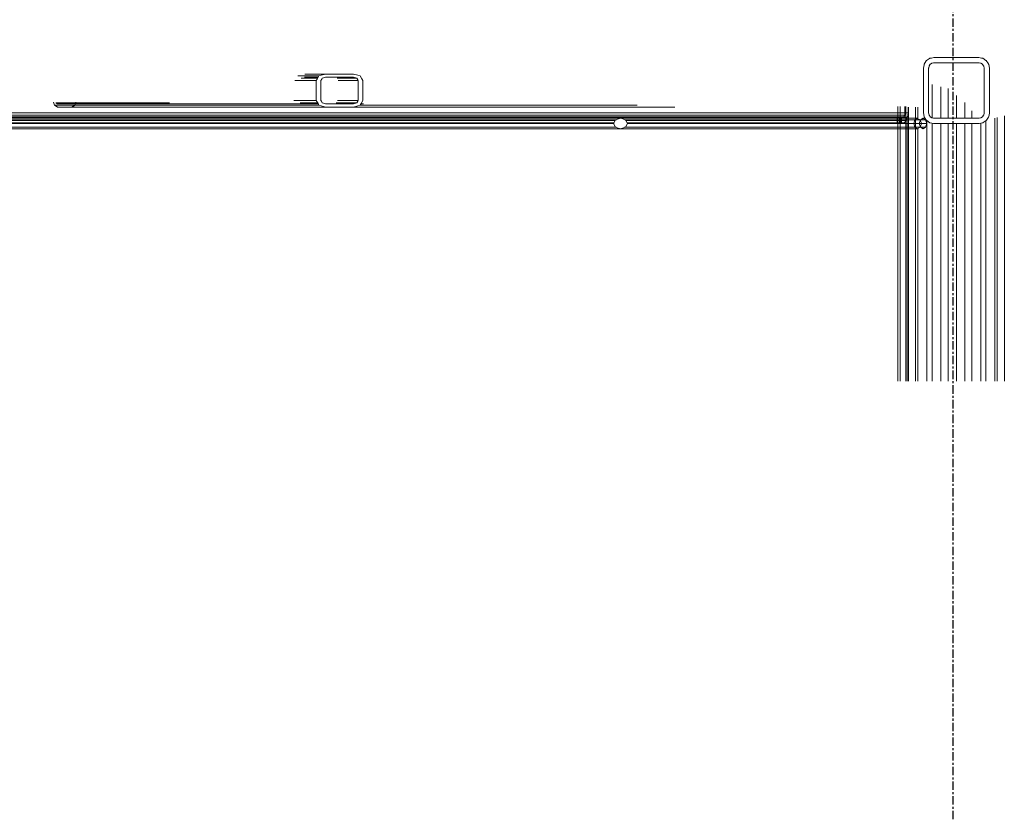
# Model space of a CAD drawing. Header units: millimetres. Extents: x 101535 to 192135, y -3968 to 17259.
# Tile 85 of 92: x 179519 to 181011, y 11746 to 12957. Entities that reach past the tile are written whole.
import ezdxf

# ---------------------------------------------------------------- set-up
doc = ezdxf.new("R2010")
doc.units = ezdxf.units.MM
doc.linetypes.add('Linia siatki', pattern=[22.225, 12.7, -3.175, 3.175, -3.175])
doc.layers.add('A-GENM', color=7, linetype='Continuous', lineweight=18)
doc.layers.add('S-GRID', color=7, linetype='Continuous', lineweight=30)

# ---------------------------------------------------------------- blocks, each defined once
blk = doc.blocks.new('Bezpośredni kształt - IR 026-25_3D1_2025_09_11-304393-Przekrój 4')
at = {"layer": 'A-GENM', "lineweight": 9}
for p, q in [((114121.1, 12889.1), (114121.3, 12890.1)), ((114121.1, 12889.1), (114121.3, 12890.1)), ((114124.4, 12894.9), (114121.3, 12890.1)), ((114121.3, 12890.1), (114124.4, 12894.9)), ((114124.4, 12894.9), (114124.7, 12895.3)), ((114124.4, 12894.9), (114124.7, 12895.3)), ((114129.5, 12898.5), (114124.7, 12895.3)), ((114124.7, 12895.3), (114129.5, 12898.5)), ((114128.8, 12887.3), (114130.4, 12889.7)), ((114130.4, 12889.7), (114128.8, 12887.3)), ((114129.5, 12898.5), (114129.9, 12898.8)), ((114129.5, 12898.5), (114129.9, 12898.8)), ((114131.9, 12899.2), (114129.9, 12898.8)), ((114129.9, 12898.8), (114131.9, 12899.2)), ((114130.6, 12889.8), (114130.4, 12889.7)), ((114130.6, 12889.8), (114130.4, 12889.7)), ((114130.6, 12889.8), (114133, 12891.4)), ((114133, 12891.4), (114130.6, 12889.8)), ((114132, 12899.2), (114131.9, 12899.2)), ((114131.9, 12899.2), (114131.9, 12899.2)), ((114131.9, 12899.2), (114131.9, 12899.2)), ((114131.9, 12899.2), (114131.9, 12899.2)), ((114131.9, 12899.2), (114131.9, 12899.2)), ((114131.9, 12899.2), (114132, 12899.2)), ((114132.1, 12899.2), (114132, 12899.2)), ((114132, 12899.2), (114132, 12899.2)), ((114132, 12899.2), (114132, 12899.2)), ((114132, 12899.2), (114132.1, 12899.2)), ((114132.2, 12899.2), (114132.1, 12899.2)), ((114132.1, 12899.2), (114132.1, 12899.2)), ((114132.1, 12899.2), (114132.1, 12899.2)), ((114132.1, 12899.2), (114132.1, 12899.2)), ((114132.1, 12899.2), (114132.1, 12899.2)), ((114132.1, 12899.2), (114132.1, 12899.2)), ((114132.1, 12899.2), (114132.1, 12899.2)), ((114132.1, 12899.2), (114132.2, 12899.2)), ((114135.8, 12899.9), (114132.2, 12899.2)), ((114132.2, 12899.2), (114135.8, 12899.9)), ((114132.2, 12899.2), (114132.2, 12899.2)), ((114132.2, 12899.2), (114132.2, 12899.2)), ((114133.2, 12891.4), (114133, 12891.4)), ((114133.2, 12891.4), (114133, 12891.4)), ((114133.2, 12891.4), (114135.6, 12891.9)), ((114135.6, 12891.9), (114133.2, 12891.4)), ((114135.6, 12891.9), (114135.7, 12891.9)), ((114135.7, 12891.9), (114135.6, 12891.9)), ((114135.7, 12891.9), (114136, 12892)), ((114136, 12892), (114135.7, 12891.9)), ((114136, 12900), (114135.8, 12899.9)), ((114135.8, 12899.9), (114136, 12900)), ((114145.4, 12900), (114136, 12900)), ((114136, 12900), (114145.4, 12900)), ((114136, 12892), (114149.7, 12892)), ((114149.7, 12892), (114136, 12892)), ((114149.5, 12900), (114145.4, 12900)), ((114145.4, 12900), (114149.5, 12900)), ((114151.5, 12900), (114149.5, 12900)), ((114149.5, 12900), (114151.5, 12900)), ((114149.7, 12892), (114155.6, 12892)), ((114155.6, 12892), (114149.7, 12892)), ((114157.6, 12900), (114151.5, 12900)), ((114151.5, 12900), (114157.6, 12900)), ((114155.6, 12892), (114158.5, 12892)), ((114158.5, 12892), (114155.6, 12892)), ((114163.6, 12900), (114157.6, 12900)), ((114157.6, 12900), (114163.6, 12900)), ((114158.5, 12892), (114167.3, 12892)), ((114167.3, 12892), (114158.5, 12892)), ((114165.5, 12900), (114163.6, 12900)), ((114163.6, 12900), (114165.5, 12900)), ((114165.5, 12900), (114166.1, 12900)), ((114165.5, 12900), (114166.1, 12900)), ((114170.1, 12900), (114166.1, 12900)), ((114166.1, 12900), (114170.1, 12900)), ((114167.3, 12892), (114176, 12892)), ((114176, 12892), (114167.3, 12892)), ((114179.4, 12900), (114170.1, 12900)), ((114170.1, 12900), (114179.4, 12900)), ((114176, 12892), (114178.9, 12892)), ((114178.9, 12892), (114176, 12892)), ((114180.1, 12892), (114178.9, 12892)), ((114180.1, 12892), (114178.9, 12892)), ((114179.4, 12900), (114203.5, 12900)), ((114179.4, 12900), (114203.5, 12900)), ((114180.1, 12892), (114186, 12892)), ((114186, 12892), (114180.1, 12892)), ((114186, 12892), (114186.5, 12892)), ((114186.5, 12892), (114186, 12892)), ((114186.5, 12892), (114200.2, 12892)), ((114200.2, 12892), (114186.5, 12892)), ((114200.2, 12892), (114200.4, 12892)), ((114200.4, 12892), (114200.2, 12892)), ((114201.2, 12892), (114200.4, 12892)), ((114201.2, 12892), (114200.4, 12892)), ((114202, 12892), (114201.2, 12892)), ((114202, 12892), (114201.2, 12892)), ((114202.3, 12892), (114202, 12892)), ((114202.3, 12892), (114202, 12892)), ((114202.8, 12892), (114202.3, 12892)), ((114202.8, 12892), (114202.3, 12892)), ((114204, 12892), (114202.8, 12892)), ((114204, 12892), (114202.8, 12892)), ((114203.5, 12900), (114204, 12900)), ((114203.5, 12900), (114204, 12900)), ((114204.3, 12899.9), (114204, 12900)), ((114204, 12900), (114204.3, 12899.9)), ((114204.1, 12892), (114204, 12892)), ((114204.1, 12892), (114204, 12892)), ((114204.3, 12891.9), (114204.1, 12892)), ((114204.3, 12891.9), (114204.1, 12892)), ((114208.1, 12899.2), (114204.3, 12899.9)), ((114204.3, 12899.9), (114204.3, 12899.9)), ((114204.3, 12899.9), (114204.3, 12899.9)), ((114204.3, 12899.9), (114204.3, 12899.9)), ((114204.3, 12899.9), (114204.3, 12899.9)), ((114204.3, 12899.9), (114208.1, 12899.2)), ((114204.3, 12891.9), (114204.7, 12891.9)), ((114204.7, 12891.9), (114204.3, 12891.9)), ((114204.7, 12891.9), (114207.1, 12891.4)), ((114207.1, 12891.4), (114204.7, 12891.9)), ((114207.3, 12891.2), (114207.1, 12891.4)), ((114207.3, 12891.2), (114207.1, 12891.4)), ((114207.3, 12891.2), (114209.7, 12889.7)), ((114209.7, 12889.7), (114207.3, 12891.2)), ((114208.1, 12899.2), (114208.2, 12899.2)), ((114208.1, 12899.2), (114208.2, 12899.2)), ((114209.1, 12899), (114208.2, 12899.2)), ((114208.2, 12899.2), (114208.2, 12899.2)), ((114208.2, 12899.2), (114208.2, 12899.2)), ((114208.2, 12899.2), (114209.1, 12899)), ((114209.1, 12899), (114210.2, 12898.8)), ((114209.1, 12899), (114210.2, 12898.8)), ((114209.8, 12889.4), (114209.7, 12889.7)), ((114209.8, 12889.4), (114209.7, 12889.7)), ((114214.9, 12895.6), (114210.2, 12898.8)), ((114210.2, 12898.8), (114214.9, 12895.6)), ((114214.9, 12895.6), (114215.4, 12895.3)), ((114214.9, 12895.6), (114215.4, 12895.3)), ((114218.5, 12890.6), (114215.4, 12895.3)), ((114215.4, 12895.3), (114218.5, 12890.6)), ((114218.5, 12890.6), (114218.8, 12890.1)), ((114218.5, 12890.6), (114218.8, 12890.1)), ((114219, 12889.2), (114218.8, 12890.1)), ((114218.8, 12890.1), (114219, 12889.2)), ((113182.7, 12875), (113214.3, 12875)), ((113182.7, 12875), (113214.3, 12875)), ((113207.6, 12873.1), (113214.3, 12875)), ((113207.6, 12873.1), (113214.3, 12875)), ((113241.9, 12875), (113214.3, 12875)), ((113214.3, 12875), (113241.9, 12875)), ((113241.9, 12875), (113256.7, 12875)), ((113241.9, 12875), (113256.7, 12875)), ((113263.1, 12873.1), (113256.7, 12875)), ((113256.7, 12875), (113263.1, 12873.1)), ((114121.1, 12889.1), (114120, 12884)), ((114120, 12884), (114121.1, 12889.1)), ((114120, 12871.2), (114120, 12884)), ((114120, 12871.2), (114120, 12884)), ((114121.1, 12889.1), (114121.1, 12889.1)), ((114121.1, 12889.1), (114121.1, 12889.1)), ((114121.1, 12889.1), (114121.1, 12889.1)), ((114121.1, 12889.1), (114121.1, 12889.1)), ((114121.1, 12889.1), (114121.1, 12889.1)), ((114121.1, 12889.1), (114121.1, 12889.1)), ((114128.1, 12884.3), (114128, 12884)), ((114128.1, 12884.3), (114128, 12884)), ((114128, 12821.7), (114128, 12884)), ((114128, 12884), (114128, 12821.7)), ((114128.1, 12884.3), (114128.6, 12887.1)), ((114128.6, 12887.1), (114128.1, 12884.3)), ((114128.8, 12887.3), (114128.6, 12887.1)), ((114128.8, 12887.3), (114128.6, 12887.1)), ((114209.8, 12889.4), (114211.4, 12887.1)), ((114211.4, 12887.1), (114209.8, 12889.4)), ((114211.5, 12886.8), (114211.4, 12887.1)), ((114211.5, 12886.8), (114211.4, 12887.1)), ((114211.5, 12886.8), (114212, 12884)), ((114212, 12884), (114211.5, 12886.8)), ((114212, 12878.3), (114212, 12884)), ((114212, 12878.3), (114212, 12884)), ((114212, 12878.3), (114212, 12816)), ((114212, 12816), (114212, 12878.3)), ((114220, 12884.1), (114219, 12889.2)), ((114219, 12889.2), (114220, 12884.1)), ((114220, 12884.1), (114220, 12884)), ((114220, 12884.1), (114220, 12884)), ((114220, 12884), (114220, 12871.2)), ((114220, 12884), (114220, 12871.2)), ((113167.6, 12865), (113200.1, 12865)), ((113200.1, 12865), (113167.6, 12865)), ((113172.2, 12872.1), (113204.3, 12872.1)), ((113204.3, 12872.1), (113172.2, 12872.1)), ((113175, 12865), (113200.1, 12865)), ((113175, 12865), (113200.1, 12865)), ((113177.3, 12868.5), (113202.2, 12868.5)), ((113177.3, 12868.5), (113202.2, 12868.5)), ((113182.5, 12870), (113203.1, 12870)), ((113203.1, 12870), (113182.5, 12870)), ((113200.1, 12865), (113201.5, 12867.3)), ((113200.1, 12865), (113201.5, 12867.3)), ((113200.1, 12860.9), (113200.1, 12865)), ((113200.1, 12860.9), (113200.1, 12865)), ((113200.1, 12853), (113200.1, 12860.9)), ((113200.1, 12853), (113200.1, 12860.9)), ((113201.5, 12867.3), (113204.3, 12872.1)), ((113201.5, 12867.3), (113204.3, 12872.1)), ((113204.3, 12872.1), (113207.6, 12873.1)), ((113204.3, 12872.1), (113207.6, 12873.1)), ((113207.2, 12865), (113208.6, 12867.3)), ((113208.6, 12867.3), (113207.2, 12865)), ((113207.2, 12865), (113207.2, 12861)), ((113207.2, 12865), (113207.2, 12861)), ((113207.2, 12861), (113207.2, 12859)), ((113207.2, 12861), (113207.2, 12859)), ((113208.6, 12867.3), (113209.3, 12868.5)), ((113209.3, 12868.5), (113208.6, 12867.3)), ((113211, 12869), (113209.3, 12868.5)), ((113211, 12869), (113209.3, 12868.5)), ((113211, 12869), (113214.3, 12870)), ((113214.3, 12870), (113211, 12869)), ((113228.9, 12870), (113214.3, 12870)), ((113228.9, 12870), (113214.3, 12870)), ((113228.9, 12870), (113256.7, 12870)), ((113256.7, 12870), (113228.9, 12870)), ((113231.6, 12868.5), (113261.7, 12868.5)), ((113261.7, 12868.5), (113231.6, 12868.5)), ((113233.6, 12865), (113263.8, 12865)), ((113233.6, 12865), (113263.8, 12865)), ((113263.8, 12865), (113241, 12865)), ((113241, 12865), (113263.8, 12865)), ((113259.9, 12869.1), (113256.7, 12870)), ((113259.9, 12869.1), (113256.7, 12870)), ((113261.7, 12868.5), (113259.9, 12869.1)), ((113261.7, 12868.5), (113259.9, 12869.1)), ((113261.7, 12868.5), (113263, 12866.3)), ((113263, 12866.3), (113261.7, 12868.5)), ((113263, 12866.3), (113263.8, 12865)), ((113263.8, 12865), (113263, 12866.3)), ((113263.1, 12873.1), (113266.7, 12872.1)), ((113263.1, 12873.1), (113266.7, 12872.1)), ((113263.8, 12865), (113263.8, 12857.3)), ((113263.8, 12857.3), (113263.8, 12865)), ((113269.4, 12867.5), (113266.7, 12872.1)), ((113266.7, 12872.1), (113269.4, 12867.5)), ((113269.4, 12867.5), (113270.9, 12865)), ((113269.4, 12867.5), (113270.9, 12865)), ((113270.9, 12857.1), (113270.9, 12865)), ((113270.9, 12865), (113270.9, 12857.1)), ((114120, 12869.5), (114120, 12871.2)), ((114120, 12869.5), (114120, 12871.2)), ((114120, 12867.2), (114120, 12869.5)), ((114120, 12867.2), (114120, 12869.5)), ((114120, 12867.2), (114120, 12825.8)), ((114120, 12825.8), (114120, 12867.2)), ((114220, 12871.2), (114220, 12869.5)), ((114220, 12871.2), (114220, 12869.5)), ((114220, 12867.2), (114220, 12869.5)), ((114220, 12869.5), (114220, 12867.2)), ((114220, 12825.8), (114220, 12867.2)), ((114220, 12867.2), (114220, 12825.8)), ((113200.1, 12851.1), (113200.1, 12853)), ((113200.1, 12851.1), (113200.1, 12853)), ((113200.1, 12847), (113200.1, 12851.1)), ((113200.1, 12847), (113200.1, 12851.1)), ((113200.1, 12843.3), (113200.1, 12847)), ((113200.1, 12843.3), (113200.1, 12847)), ((113207.2, 12855), (113207.2, 12859)), ((113207.2, 12859), (113207.2, 12855)), ((113207.2, 12847), (113207.2, 12855)), ((113207.2, 12855), (113207.2, 12847)), ((113207.2, 12843), (113207.2, 12847)), ((113207.2, 12847), (113207.2, 12843)), ((113263.8, 12857.3), (113263.8, 12853.4)), ((113263.8, 12853.4), (113263.8, 12857.3)), ((113263.8, 12845.7), (113263.8, 12853.4)), ((113263.8, 12845.7), (113263.8, 12853.4)), ((113263.8, 12841.4), (113263.8, 12845.7)), ((113263.8, 12841.4), (113263.8, 12845.7)), ((113270.9, 12853), (113270.9, 12857.1)), ((113270.9, 12857.1), (113270.9, 12853)), ((113270.9, 12849.1), (113270.9, 12853)), ((113270.9, 12853), (113270.9, 12849.1)), ((113270.9, 12847), (113270.9, 12849.1)), ((113270.9, 12849.1), (113270.9, 12847)), ((113270.9, 12839.5), (113270.9, 12847)), ((113270.9, 12847), (113270.9, 12839.5)), ((114133.1, 12858.9), (114133.1, 12808.6)), ((114133.1, 12858.9), (114133.1, 12808.6)), ((114146.4, 12808.4), (114146.4, 12855.8)), ((114146.4, 12808.4), (114146.4, 12855.8)), ((114157.4, 12808), (114157.4, 12852.9)), ((114157.4, 12852.9), (114157.4, 12808)), ((112803.3, 12827.9), (112802, 12832.3)), ((112802, 12832.3), (112803.3, 12827.9)), ((112803.5, 12827.9), (112802.2, 12832.3)), ((112803.5, 12827.9), (112802.2, 12832.3)), ((112805.8, 12831.5), (112808.3, 12830)), ((112805.8, 12831.5), (112978, 12831.5)), ((112978, 12831.5), (112805.8, 12831.5)), ((112805.8, 12831.5), (112808.3, 12830)), ((112808.5, 12830), (112806, 12831.5)), ((112806, 12831.5), (112808.5, 12830)), ((112806, 12831.5), (112978, 12831.5)), ((112978, 12831.5), (112806, 12831.5)), ((112808.3, 12830), (112829.5, 12830)), ((112808.3, 12830), (113203.1, 12830)), ((113203.1, 12830), (112808.3, 12830)), ((112808.3, 12830), (112829.5, 12830)), ((112829.7, 12830), (112808.5, 12830)), ((112808.5, 12830), (112829.7, 12830)), ((112808.5, 12830), (113203.1, 12830)), ((113203.1, 12830), (112808.5, 12830)), ((112829.5, 12830), (112832, 12831.5)), ((112829.5, 12830), (112832, 12831.5)), ((112829.5, 12830), (113203.1, 12830)), ((112829.5, 12830), (113203.1, 12830)), ((112832.2, 12831.5), (112829.7, 12830)), ((112829.7, 12830), (112832.2, 12831.5)), ((112829.7, 12830), (113203.1, 12830)), ((113203.1, 12830), (112829.7, 12830)), ((112832, 12831.5), (112978, 12831.5)), ((112832, 12831.5), (112978, 12831.5)), ((112832.2, 12831.5), (112978, 12831.5)), ((112978, 12831.5), (112832.2, 12831.5)), ((112834.5, 12827.9), (112835.7, 12832.2)), ((112835.7, 12832.2), (112834.5, 12827.9)), ((112834.7, 12827.9), (112835.9, 12832.2)), ((112835.9, 12832.2), (112834.7, 12827.9)), ((113200.1, 12835), (113166.4, 12835)), ((113166.4, 12835), (113200.1, 12835)), ((113173.7, 12835), (113200.1, 12835)), ((113200.1, 12835), (113173.7, 12835)), ((113175.7, 12831.5), (113202.2, 12831.5)), ((113202.2, 12831.5), (113175.7, 12831.5)), ((113200.1, 12843.3), (113200.1, 12835)), ((113200.1, 12835), (113200.1, 12843.3)), ((113200.1, 12835), (113202.9, 12830.3)), ((113202.9, 12830.3), (113200.1, 12835)), ((113202.9, 12830.3), (113204.3, 12827.9)), ((113204.3, 12827.9), (113202.9, 12830.3)), ((113207.2, 12835), (113207.2, 12843)), ((113207.2, 12843), (113207.2, 12835)), ((113207.2, 12835), (113207.9, 12833.8)), ((113207.2, 12835), (113207.9, 12833.8)), ((113207.9, 12833.8), (113209.3, 12831.5)), ((113207.9, 12833.8), (113209.3, 12831.5)), ((113209.3, 12831.5), (113211, 12831)), ((113209.3, 12831.5), (113211, 12831)), ((113211, 12831), (113214.3, 12830)), ((113211, 12831), (113214.3, 12830)), ((113214.3, 12830), (113228.9, 12830)), ((113214.3, 12830), (113228.9, 12830)), ((113228.9, 12830), (113256.7, 12830)), ((113228.9, 12830), (113256.7, 12830)), ((113230.1, 12831.5), (113261.7, 12831.5)), ((113230.1, 12831.5), (113261.7, 12831.5)), ((113232.4, 12835), (113263.8, 12835)), ((113263.8, 12835), (113232.4, 12835)), ((113239.7, 12835), (113263.8, 12835)), ((113239.7, 12835), (113263.8, 12835)), ((113259.9, 12830.9), (113256.7, 12830)), ((113256.7, 12830), (113259.9, 12830.9)), ((113259.9, 12830.9), (113261.7, 12831.5)), ((113259.9, 12830.9), (113261.7, 12831.5)), ((113263, 12833.7), (113261.7, 12831.5)), ((113261.7, 12831.5), (113263, 12833.7)), ((113263, 12833.7), (113263.8, 12835)), ((113263, 12833.7), (113263.8, 12835)), ((113263.8, 12839.3), (113263.8, 12841.4)), ((113263.8, 12839.3), (113263.8, 12841.4)), ((113263.8, 12835), (113263.8, 12839.3)), ((113263.8, 12835), (113263.8, 12839.3)), ((113268.2, 12830.5), (113266.7, 12827.9)), ((113268.2, 12830.5), (113266.7, 12827.9)), ((113267.9, 12830), (113271.8, 12830)), ((113267.9, 12830), (113271.8, 12830)), ((113271.8, 12830), (113267.9, 12830)), ((113271.8, 12830), (113267.9, 12830)), ((113268.2, 12830.5), (113270.9, 12835)), ((113270.9, 12835), (113268.2, 12830.5)), ((113270.9, 12839.5), (113270.9, 12835)), ((113270.9, 12839.5), (113270.9, 12835)), ((114170, 12808), (114170, 12842.4)), ((114170, 12808), (114170, 12842.4)), ((114182.7, 12831.7), (114182.7, 12808)), ((114182.7, 12808), (114182.7, 12831.7)), ((114096.9, 12816), (108843.1, 12816)), ((114096.9, 12816), (108843.1, 12816)), ((108846.4, 12816), (114093.5, 12816)), ((114093.5, 12816), (108846.4, 12816)), ((114092.1, 12816), (108848, 12816)), ((114092.1, 12816), (108848, 12816)), ((114092.1, 12816), (108848, 12816)), ((114092.1, 12816), (108848, 12816)), ((112803.3, 12827.9), (112808.3, 12825)), ((112803.3, 12827.9), (113204.3, 12827.9)), ((112803.3, 12827.9), (113204.3, 12827.9)), ((112803.3, 12827.9), (112808.3, 12825)), ((112808.5, 12825), (112803.5, 12827.9)), ((112803.5, 12827.9), (113204.3, 12827.9)), ((112808.5, 12825), (112803.5, 12827.9)), ((113204.3, 12827.9), (112803.5, 12827.9)), ((112808.3, 12825), (112829.5, 12825)), ((112808.3, 12825), (113214.3, 12825)), ((112808.3, 12825), (112829.5, 12825)), ((112808.3, 12825), (113214.3, 12825)), ((112829.7, 12825), (112808.5, 12825)), ((112808.5, 12825), (113214.3, 12825)), ((112829.7, 12825), (112808.5, 12825)), ((113214.3, 12825), (112808.5, 12825)), ((112829.5, 12825), (112834.5, 12827.9)), ((112829.5, 12825), (112834.5, 12827.9)), ((112829.5, 12825), (113214.3, 12825)), ((112829.5, 12825), (113214.3, 12825)), ((112834.7, 12827.9), (112829.7, 12825)), ((112834.7, 12827.9), (112829.7, 12825)), ((112829.7, 12825), (113214.3, 12825)), ((113214.3, 12825), (112829.7, 12825)), ((112834.5, 12827.9), (113204.3, 12827.9)), ((112834.5, 12827.9), (113204.3, 12827.9)), ((113204.3, 12827.9), (112834.7, 12827.9)), ((112834.7, 12827.9), (113204.3, 12827.9)), ((113204.3, 12827.9), (113210.9, 12826)), ((113210.9, 12826), (113204.3, 12827.9)), ((113210.9, 12826), (113214.3, 12825)), ((113214.3, 12825), (113210.9, 12826)), ((113214.3, 12825), (113241.9, 12825)), ((113241.9, 12825), (113214.3, 12825)), ((113241.9, 12825), (113256.7, 12825)), ((113256.7, 12825), (113241.9, 12825)), ((113256.7, 12825), (113263.1, 12826.9)), ((113263.1, 12826.9), (113256.7, 12825)), ((113256.7, 12825), (113743.4, 12825)), ((113256.7, 12825), (113743.4, 12825)), ((113743.4, 12825), (113256.7, 12825)), ((113743.4, 12825), (113256.7, 12825)), ((113263.1, 12826.9), (113266.7, 12827.9)), ((113266.7, 12827.9), (113263.1, 12826.9)), ((113266.7, 12827.9), (113686.2, 12827.9)), ((113686.2, 12827.9), (113266.7, 12827.9)), ((113686.2, 12827.9), (113266.7, 12827.9)), ((113266.7, 12827.9), (113686.2, 12827.9)), ((114081.1, 12826), (114081.1, 12409.7)), ((114081.1, 12826), (114081.1, 12409.7)), ((114084.7, 12825.9), (114084.7, 12808)), ((114084.7, 12825.9), (114084.7, 12808)), ((114084.7, 12825.9), (114084.7, 12808)), ((114084.7, 12808), (114084.7, 12825.9)), ((114092.1, 12816), (114091.7, 12812.9)), ((114091.7, 12812.9), (114092.1, 12816)), ((114092.1, 12816), (114091.7, 12812.9)), ((114091.7, 12812.9), (114092.1, 12816)), ((114092.1, 12825.9), (114092.1, 12816)), ((114092.1, 12816), (114092.1, 12825.9)), ((114092.1, 12825.9), (114092.1, 12816)), ((114092.1, 12816), (114092.1, 12825.9)), ((114093.4, 12825.9), (114093.4, 12803.8)), ((114093.4, 12825.9), (114093.4, 12803.8)), ((114093.4, 12825.9), (114093.4, 12803.8)), ((114093.4, 12803.8), (114093.4, 12825.9)), ((114093.6, 12409.7), (114093.6, 12824.8)), ((114093.6, 12409.7), (114093.6, 12824.8)), ((114096.9, 12816), (114095.9, 12809.9)), ((114095.9, 12809.9), (114096.9, 12816)), ((114096.9, 12824.8), (114096.9, 12816)), ((114096.9, 12816), (114096.9, 12824.8)), ((114097.4, 12409.7), (114097.4, 12824.8)), ((114097.4, 12409.7), (114097.4, 12824.8)), ((114108.2, 12409.7), (114108.2, 12824.8)), ((114108.2, 12824.8), (114108.2, 12409.7)), ((114111.8, 12824.8), (114111.8, 12807.3)), ((114111.8, 12824.8), (114111.8, 12807.3)), ((114120, 12825.8), (114120, 12816)), ((114120, 12816), (114120, 12825.8)), ((114120, 12816), (114121.1, 12810.9)), ((114121.1, 12810.9), (114120, 12816)), ((114128, 12821.7), (114128, 12816)), ((114128, 12821.7), (114128, 12816)), ((114128.6, 12813.2), (114128, 12816)), ((114128, 12816), (114128.6, 12813.2)), ((114193.6, 12808), (114193.6, 12819.5)), ((114193.6, 12808), (114193.6, 12819.5)), ((114212, 12815.7), (114211.4, 12812.9)), ((114211.4, 12812.9), (114212, 12815.7)), ((114212, 12815.7), (114212, 12816)), ((114212, 12815.7), (114212, 12816)), ((114220, 12815.9), (114219, 12810.8)), ((114220, 12815.9), (114219, 12810.8)), ((114220, 12825.8), (114220, 12816)), ((114220, 12825.8), (114220, 12816)), ((114220, 12815.9), (114220, 12816)), ((114220, 12816), (114220, 12815.9)), ((114095.9, 12809.9), (108844.2, 12809.9)), ((114095.9, 12809.9), (108844.2, 12809.9)), ((114093.5, 12809.9), (108846.4, 12809.9)), ((114093.5, 12809.9), (108846.4, 12809.9)), ((114091.7, 12812.9), (108848.4, 12812.9)), ((114091.7, 12812.9), (108848.4, 12812.9)), ((114091.7, 12812.9), (108848.4, 12812.9)), ((114091.7, 12812.9), (108848.4, 12812.9)), ((114090.5, 12810.3), (108849.6, 12810.3)), ((114090.5, 12810.3), (108849.6, 12810.3)), ((114090.5, 12810.3), (108849.6, 12810.3)), ((114090.5, 12810.3), (108849.6, 12810.3)), ((114088.8, 12808.6), (108851.3, 12808.6)), ((108851.3, 12808.6), (114088.8, 12808.6)), ((114088.8, 12808.6), (108851.3, 12808.6)), ((114088.8, 12808.6), (108851.3, 12808.6)), ((114086.9, 12808), (108853.2, 12808)), ((114086.9, 12808), (108853.2, 12808)), ((108853.2, 12808), (114086.9, 12808)), ((108853.2, 12808), (114086.9, 12808)), ((113653, 12804.7), (109286.3, 12804.7)), ((113653, 12804.7), (109286.3, 12804.7)), ((113653, 12804.7), (109286.3, 12804.7)), ((113653, 12804.7), (109286.3, 12804.7)), ((113651.7, 12801.2), (109289, 12801.2)), ((113651.7, 12801.2), (109289, 12801.2)), ((109289, 12801.2), (113651.7, 12801.2)), ((113651.7, 12801.2), (109289, 12801.2)), ((111720.1, 12805.7), (113655.3, 12805.7)), ((111720.1, 12805.7), (113655.3, 12805.7)), ((111727.7, 12808), (114020.2, 12808)), ((114020.2, 12808), (111727.7, 12808)), ((111735.3, 12805.7), (113655.3, 12805.7)), ((113655.3, 12805.7), (111735.3, 12805.7)), ((113653, 12804.7), (113650.4, 12800)), ((113650.4, 12800), (113653, 12804.7)), ((113653, 12804.7), (113653.5, 12805.7)), ((113653, 12804.7), (113653.5, 12805.7)), ((113659.8, 12807.6), (113653.5, 12805.7)), ((113653.5, 12805.7), (113659.8, 12807.6)), ((113653.5, 12805.7), (113655.3, 12805.7)), ((113655.3, 12805.7), (113653.5, 12805.7)), ((113659.8, 12807.6), (113661.1, 12808)), ((113659.8, 12807.6), (113661.1, 12808)), ((113663, 12807.4), (113661.1, 12808)), ((113661.1, 12808), (114110.7, 12808)), ((114110.7, 12808), (113661.1, 12808)), ((113661.1, 12808), (113663, 12807.4)), ((113667.4, 12806.1), (113663, 12807.4)), ((113663, 12807.4), (113667.4, 12806.1)), ((113667.4, 12806.1), (113668.7, 12805.7)), ((113667.4, 12806.1), (113668.7, 12805.7)), ((113667.7, 12805.7), (114058.1, 12805.7)), ((113667.7, 12805.7), (114058.1, 12805.7)), ((113667.7, 12805.7), (114058.1, 12805.7)), ((114058.1, 12805.7), (113667.7, 12805.7)), ((113667.7, 12805.7), (114107, 12805.7)), ((114107, 12805.7), (113667.7, 12805.7)), ((114093.5, 12804.7), (113668.5, 12804.7)), ((114093.5, 12804.7), (113668.5, 12804.7)), ((114094, 12804.7), (113668.5, 12804.7)), ((114094, 12804.7), (113668.5, 12804.7)), ((113671.3, 12801), (113668.7, 12805.7)), ((113668.7, 12805.7), (114115.2, 12805.7)), ((114115.2, 12805.7), (113668.7, 12805.7)), ((113668.7, 12805.7), (113671.3, 12801)), ((114090.8, 12801.2), (113671.2, 12801.2)), ((114090.8, 12801.2), (113671.2, 12801.2)), ((113671.2, 12801.2), (114090.8, 12801.2)), ((114090.8, 12801.2), (113671.2, 12801.2)), ((113671.3, 12801), (113671.9, 12800)), ((113671.3, 12801), (113671.9, 12800)), ((114072, 12805.7), (114093.5, 12805.7)), ((114072, 12805.7), (114093.5, 12805.7)), ((114080.1, 12808), (114083.7, 12808)), ((114080.1, 12808), (114080.1, 12800)), ((114083.7, 12808), (114080.1, 12808)), ((114080.1, 12808), (114080.1, 12800)), ((114083.7, 12808), (114080.1, 12808)), ((114080.1, 12808), (114083.7, 12808)), ((114083.7, 12808), (114083.7, 12800)), ((114083.7, 12808), (114083.7, 12800)), ((114084.7, 12808), (114083.7, 12808)), ((114083.7, 12808), (114084.7, 12808)), ((114083.7, 12800), (114083.7, 12808)), ((114083.7, 12808), (114084.7, 12808)), ((114084.7, 12808), (114083.7, 12808)), ((114083.7, 12808), (114083.7, 12800)), ((114084.7, 12808), (114085.4, 12808)), ((114084.7, 12808), (114085.4, 12808)), ((114084.7, 12808), (114085.4, 12808)), ((114085.4, 12808), (114084.7, 12808)), ((114086.9, 12808), (114085.4, 12808)), ((114085.4, 12800), (114085.4, 12808)), ((114086.9, 12808), (114085.4, 12808)), ((114085.4, 12808), (114085.4, 12800)), ((114085.4, 12808), (114086.9, 12808)), ((114086.9, 12808), (114085.4, 12808)), ((114085.4, 12808), (114085.4, 12800)), ((114085.4, 12800), (114085.4, 12808)), ((114087, 12808.1), (114086.9, 12808)), ((114086.9, 12808), (114087, 12808.1)), ((114086.9, 12808), (114087, 12808.1)), ((114087, 12808.1), (114086.9, 12808)), ((114086.9, 12800), (114087, 12800.1)), ((114086.9, 12800), (114087, 12800.1)), ((114087, 12800.1), (114086.9, 12800)), ((114087, 12800.1), (114086.9, 12800)), ((114087, 12808.1), (114088.8, 12808.6)), ((114088.8, 12808.6), (114087, 12808.1)), ((114088.8, 12808.6), (114087, 12808.1)), ((114087, 12808.1), (114088.8, 12808.6)), ((114087, 12800.1), (114087, 12808.1)), ((114087, 12808.1), (114087, 12800.1)), ((114087, 12800.1), (114087, 12808.1)), ((114087, 12808.1), (114087, 12800.1)), ((114090.8, 12801.2), (114087, 12800.1)), ((114090.8, 12801.2), (114087, 12800.1)), ((114090.8, 12801.2), (114087, 12800.1)), ((114087, 12800.1), (114090.8, 12801.2)), ((114090.5, 12810.3), (114088.8, 12808.6)), ((114088.8, 12808.6), (114090.5, 12810.3)), ((114090.5, 12810.3), (114088.8, 12808.6)), ((114088.8, 12808.6), (114090.5, 12810.3)), ((114091.7, 12812.9), (114090.5, 12810.3)), ((114090.5, 12810.3), (114091.7, 12812.9)), ((114091.7, 12812.9), (114090.5, 12810.3)), ((114090.5, 12810.3), (114091.7, 12812.9)), ((114090.7, 12805.7), (114093.5, 12805.7)), ((114093.5, 12805.7), (114090.7, 12805.7)), ((114093.4, 12803.8), (114090.8, 12801.2)), ((114093.4, 12803.8), (114090.8, 12801.2)), ((114090.8, 12801.2), (114093.4, 12803.8)), ((114090.8, 12801.2), (114093.4, 12803.8)), ((114091.9, 12808), (114093.5, 12808)), ((114093.5, 12808), (114091.9, 12808)), ((114094, 12804.7), (114093.4, 12803.8)), ((114093.4, 12803.8), (114094, 12804.7)), ((114093.4, 12803.8), (114093.5, 12804)), ((114093.5, 12804), (114093.4, 12803.8)), ((114095.3, 12808.8), (114094, 12804.7)), ((114094, 12804.7), (114095.3, 12808.8)), ((114095.9, 12809.9), (114095.3, 12808.8)), ((114095.3, 12808.8), (114095.9, 12809.9)), ((114095.3, 12409.7), (114095.3, 12808.8)), ((114095.3, 12409.7), (114095.3, 12808.8)), ((114105.4, 12800), (114107, 12805.7)), ((114105.4, 12800), (114107, 12805.7)), ((114107, 12805.7), (114110.7, 12808)), ((114110.7, 12808), (114107, 12805.7)), ((114111.8, 12807.3), (114110.7, 12808)), ((114111.8, 12807.3), (114110.7, 12808)), ((114111.8, 12807.3), (114115.2, 12805.7)), ((114115.2, 12805.7), (114111.8, 12807.3)), ((114113.8, 12800), (114115.5, 12805.7)), ((114115.5, 12805.7), (114113.8, 12800)), ((114115.2, 12805.7), (114117.2, 12800)), ((114117.2, 12800), (114115.2, 12805.7)), ((114115.5, 12805.7), (114119.5, 12808)), ((114119.5, 12808), (114115.5, 12805.7)), ((114115.5, 12805.7), (114122.6, 12805.7)), ((114115.5, 12805.7), (114122.6, 12805.7)), ((114119.5, 12808), (114123.5, 12805.7)), ((114123.5, 12805.7), (114119.5, 12808)), ((114121.1, 12810.9), (114121.3, 12809.9)), ((114121.3, 12809.9), (114121.1, 12810.9)), ((114121.6, 12809.4), (114121.3, 12809.9)), ((114121.6, 12809.4), (114121.3, 12809.9)), ((114121.6, 12809.4), (114124.7, 12804.7)), ((114124.7, 12804.7), (114121.6, 12809.4)), ((114123.5, 12805.7), (114125.1, 12800.1)), ((114125.1, 12800.1), (114123.5, 12805.7)), ((114125.2, 12804.4), (114124.7, 12804.7)), ((114125.2, 12804.4), (114124.7, 12804.7)), ((114125.1, 12804.7), (114125.1, 12800.1)), ((114125.1, 12804.7), (114125.1, 12800.1)), ((114125.2, 12800), (114125.1, 12800.1)), ((114125.2, 12800), (114125.1, 12800.1)), ((114125.2, 12804.4), (114129.9, 12801.2)), ((114129.9, 12801.2), (114125.2, 12804.4)), ((114128.6, 12813.2), (114128.6, 12812.9)), ((114128.6, 12813.2), (114128.6, 12812.9)), ((114130.2, 12810.6), (114128.6, 12812.9)), ((114128.6, 12812.9), (114130.2, 12810.6)), ((114130.4, 12801.1), (114129.9, 12801.2)), ((114130.4, 12801.1), (114129.9, 12801.2)), ((114130.2, 12810.6), (114130.4, 12810.3)), ((114130.2, 12810.6), (114130.4, 12810.3)), ((114132.8, 12808.8), (114130.4, 12810.3)), ((114130.4, 12810.3), (114132.8, 12808.8)), ((114130.4, 12801.1), (114135.7, 12800.1)), ((114130.4, 12801.1), (114130.4, 12801.1)), ((114135.7, 12800.1), (114130.4, 12801.1)), ((114130.4, 12801.1), (114130.4, 12801.1)), ((114132.8, 12808.8), (114133, 12808.6)), ((114132.8, 12808.8), (114133, 12808.6)), ((114133.2, 12808.6), (114133, 12808.6)), ((114133, 12808.6), (114133.2, 12808.6)), ((114133.1, 12800.6), (114133.1, 12409.7)), ((114133.1, 12800.6), (114133.1, 12409.7)), ((114135.6, 12808.1), (114133.2, 12808.6)), ((114133.2, 12808.6), (114135.6, 12808.1)), ((114135.6, 12808.1), (114135.7, 12808.1)), ((114135.6, 12808.1), (114136, 12808)), ((114136, 12808), (114135.6, 12808.1)), ((114135.6, 12808.1), (114135.7, 12808.1)), ((114135.6, 12800.1), (114136, 12800)), ((114135.6, 12800.1), (114136, 12800)), ((114136, 12808), (114135.7, 12808.1)), ((114135.7, 12808.1), (114136, 12808)), ((114135.7, 12800.1), (114136, 12800)), ((114136, 12800), (114135.7, 12800.1)), ((114149.7, 12808), (114136, 12808)), ((114136, 12808), (114149.7, 12808)), ((114155.6, 12808), (114149.7, 12808)), ((114149.7, 12808), (114155.6, 12808)), ((114158.5, 12808), (114155.6, 12808)), ((114155.6, 12808), (114158.5, 12808)), ((114167.3, 12808), (114158.5, 12808)), ((114158.5, 12808), (114167.3, 12808)), ((114176, 12808), (114167.3, 12808)), ((114167.3, 12808), (114176, 12808)), ((114178.9, 12808), (114176, 12808)), ((114176, 12808), (114178.9, 12808)), ((114184.8, 12808), (114178.9, 12808)), ((114178.9, 12808), (114184.8, 12808)), ((114198.4, 12808), (114184.8, 12808)), ((114184.8, 12808), (114198.4, 12808)), ((114198.4, 12808), (114199.6, 12808)), ((114198.4, 12808), (114199.6, 12808)), ((114200.2, 12808), (114199.6, 12808)), ((114199.6, 12808), (114200.2, 12808)), ((114200.4, 12808), (114200.2, 12808)), ((114200.2, 12808), (114200.4, 12808)), ((114201.2, 12808), (114200.4, 12808)), ((114200.4, 12808), (114201.2, 12808)), ((114202, 12808), (114201.2, 12808)), ((114201.2, 12808), (114202, 12808)), ((114202.3, 12808), (114202, 12808)), ((114202, 12808), (114202.3, 12808)), ((114202.8, 12808), (114202.3, 12808)), ((114202.3, 12808), (114202.8, 12808)), ((114202.8, 12808), (114204, 12808)), ((114202.8, 12808), (114204, 12808)), ((114204.4, 12808.1), (114204, 12808)), ((114204, 12808), (114204.4, 12808.1)), ((114204.4, 12800.1), (114204, 12800)), ((114204.4, 12800.1), (114204, 12800)), ((114204.4, 12800.1), (114204, 12800)), ((114204.4, 12800.1), (114204, 12800)), ((114206.9, 12808.6), (114204.4, 12808.1)), ((114204.4, 12808.1), (114206.9, 12808.6)), ((114204.4, 12808.1), (114204.4, 12808.1)), ((114204.4, 12808.1), (114204.4, 12808.1)), ((114204.4, 12800.1), (114209.7, 12801.1)), ((114209.7, 12801.1), (114204.4, 12800.1)), ((114206.9, 12808.6), (114207.1, 12808.6)), ((114206.9, 12808.6), (114207.1, 12808.6)), ((114207, 12800.6), (114207, 12409.7)), ((114207, 12800.6), (114207, 12409.7)), ((114209.5, 12810.2), (114207.1, 12808.6)), ((114207.1, 12808.6), (114209.5, 12810.2)), ((114209.5, 12810.2), (114209.7, 12810.3)), ((114209.5, 12810.2), (114209.7, 12810.3)), ((114211.3, 12812.7), (114209.7, 12810.3)), ((114209.7, 12810.3), (114211.3, 12812.7)), ((114209.7, 12801.1), (114210.2, 12801.2)), ((114210.2, 12801.2), (114209.7, 12801.1)), ((114209.7, 12801.1), (114209.7, 12801.1)), ((114209.7, 12801.1), (114209.7, 12801.1)), ((114210.6, 12801.5), (114210.2, 12801.2)), ((114210.6, 12801.5), (114210.2, 12801.2)), ((114210.6, 12801.5), (114215.4, 12804.7)), ((114215.4, 12804.7), (114210.6, 12801.5)), ((114211.3, 12812.7), (114211.4, 12812.9)), ((114211.3, 12812.7), (114211.4, 12812.9)), ((114214.9, 12409.7), (114214.9, 12804.4)), ((114214.9, 12409.7), (114214.9, 12804.4)), ((114215.6, 12805.1), (114215.4, 12804.7)), ((114215.6, 12805.1), (114215.4, 12804.7)), ((114215.6, 12805.1), (114218.8, 12809.9)), ((114218.8, 12809.9), (114215.6, 12805.1)), ((114219, 12810.8), (114218.8, 12809.9)), ((114219, 12810.8), (114218.8, 12809.9)), ((114219, 12810.8), (114219, 12810.8)), ((114219, 12810.8), (114219, 12810.8)), ((114219, 12810.8), (114219, 12810.8)), ((114219, 12810.8), (114219, 12810.8)), ((114219, 12810.8), (114219, 12810.8)), ((114219, 12810.8), (114219, 12810.8)), ((114228.3, 12808.3), (114228.3, 12409.7)), ((114228.3, 12808.3), (114228.3, 12409.7)), ((114231.8, 12409.7), (114231.8, 12809.2)), ((114231.8, 12409.7), (114231.8, 12809.2)), ((114242.7, 12409.7), (114242.7, 12811.9)), ((114242.7, 12409.7), (114242.7, 12811.9)), ((113651.3, 12800), (109288.8, 12800)), ((113651.3, 12800), (109288.8, 12800)), ((113651.3, 12800), (109288.8, 12800)), ((113651.3, 12800), (109288.8, 12800)), ((111716.9, 12800), (113651.3, 12800)), ((111716.9, 12800), (113651.3, 12800)), ((111720.1, 12794.3), (113654.5, 12794.3)), ((111720.1, 12794.3), (113654.5, 12794.3)), ((111727.7, 12792), (114093.5, 12792)), ((111727.7, 12792), (114093.5, 12792)), ((111735.3, 12794.3), (113654.5, 12794.3)), ((111735.3, 12794.3), (113654.5, 12794.3)), ((111738.4, 12800), (113651.3, 12800)), ((111738.4, 12800), (113651.3, 12800)), ((113650.9, 12799), (113650.4, 12800)), ((113650.9, 12799), (113650.4, 12800)), ((113650.9, 12799), (113653.5, 12794.3)), ((113653.5, 12794.3), (113650.9, 12799)), ((113654.8, 12793.9), (113653.5, 12794.3)), ((113654.8, 12793.9), (113653.5, 12794.3)), ((113654.8, 12793.9), (113661.1, 12792)), ((113661.1, 12792), (113654.8, 12793.9)), ((113662.4, 12792.4), (113661.1, 12792)), ((113662.4, 12792.4), (113661.1, 12792)), ((113661.1, 12792), (114110.7, 12792)), ((114110.7, 12792), (113661.1, 12792)), ((113662.4, 12792.4), (113664.3, 12793)), ((113664.3, 12793), (113662.4, 12792.4)), ((113664.3, 12793), (113668.7, 12794.3)), ((113668.7, 12794.3), (113664.3, 12793)), ((113667.2, 12794.3), (114093.5, 12794.3)), ((113667.2, 12794.3), (114093.5, 12794.3)), ((113667.2, 12794.3), (114093.5, 12794.3)), ((113667.2, 12794.3), (114093.5, 12794.3)), ((113667.2, 12794.3), (114107, 12794.3)), ((114107, 12794.3), (113667.2, 12794.3)), ((113669.3, 12795.3), (113668.7, 12794.3)), ((113669.3, 12795.3), (113668.7, 12794.3)), ((114115.2, 12794.3), (113668.7, 12794.3)), ((113668.7, 12794.3), (114115.2, 12794.3)), ((113669.3, 12795.3), (113671.9, 12800)), ((113671.9, 12800), (113669.3, 12795.3)), ((114086.9, 12800), (113671, 12800)), ((114086.9, 12800), (113671, 12800)), ((113671, 12800), (114093.5, 12800)), ((113671, 12800), (114093.5, 12800)), ((113671, 12800), (114093.5, 12800)), ((113671, 12800), (114093.5, 12800)), ((114086.9, 12800), (113671, 12800)), ((114086.9, 12800), (113671, 12800)), ((113671, 12800), (114105.4, 12800)), ((114105.4, 12800), (113671, 12800)), ((113671.9, 12800), (114117.2, 12800)), ((114117.2, 12800), (113671.9, 12800)), ((114080.1, 12800), (114083.7, 12800)), ((114083.7, 12800), (114080.1, 12800)), ((114083.7, 12800), (114080.1, 12800)), ((114080.1, 12800), (114083.7, 12800)), ((114084.7, 12800), (114083.7, 12800)), ((114083.7, 12800), (114084.7, 12800)), ((114083.7, 12800), (114084.7, 12800)), ((114083.7, 12800), (114084.7, 12800)), ((114085.4, 12800), (114084.7, 12800)), ((114084.7, 12800), (114085.4, 12800)), ((114084.7, 12409.7), (114084.7, 12800)), ((114085.4, 12800), (114084.7, 12800)), ((114084.7, 12409.7), (114084.7, 12800)), ((114084.7, 12409.7), (114084.7, 12800)), ((114084.7, 12409.7), (114084.7, 12800)), ((114084.7, 12800), (114085.4, 12800)), ((114086.9, 12800), (114085.4, 12800)), ((114086.9, 12800), (114085.4, 12800)), ((114086.9, 12800), (114085.4, 12800)), ((114085.4, 12800), (114086.9, 12800)), ((114107, 12794.3), (114105.4, 12800)), ((114105.4, 12800), (114107, 12794.3)), ((114110.7, 12792), (114107, 12794.3)), ((114107, 12794.3), (114110.7, 12792)), ((114111.8, 12792.7), (114110.7, 12792)), ((114110.7, 12792), (114111.8, 12792.7)), ((114111.8, 12792.7), (114115.2, 12794.3)), ((114115.2, 12794.3), (114111.8, 12792.7)), ((114111.8, 12792.7), (114111.8, 12409.7)), ((114111.8, 12409.7), (114111.8, 12792.7)), ((114115.5, 12794.3), (114113.8, 12800)), ((114113.8, 12800), (114125.2, 12800)), ((114113.8, 12800), (114115.5, 12794.3)), ((114113.8, 12800), (114125.2, 12800)), ((114117.2, 12800), (114115.2, 12794.3)), ((114117.2, 12800), (114115.2, 12794.3)), ((114119.5, 12792), (114115.5, 12794.3)), ((114115.5, 12794.3), (114119.5, 12792)), ((114115.5, 12794.3), (114122.6, 12794.3)), ((114115.5, 12794.3), (114122.6, 12794.3)), ((114123.5, 12794.3), (114119.5, 12792)), ((114119.5, 12792), (114123.5, 12794.3)), ((114123.5, 12794.3), (114125.1, 12799.9)), ((114123.5, 12794.3), (114125.1, 12799.9)), ((114125.1, 12799.9), (114125.2, 12800)), ((114125.1, 12799.9), (114125.2, 12800)), ((114125.1, 12409.7), (114125.1, 12799.9)), ((114125.1, 12409.7), (114125.1, 12799.9)), ((114136, 12800), (114149.7, 12800)), ((114149.7, 12800), (114136, 12800)), ((114146.4, 12409.7), (114146.4, 12800)), ((114146.4, 12409.7), (114146.4, 12800)), ((114149.7, 12800), (114155.6, 12800)), ((114155.6, 12800), (114149.7, 12800)), ((114155.6, 12800), (114158.5, 12800)), ((114158.5, 12800), (114155.6, 12800)), ((114157.4, 12800), (114157.4, 12409.7)), ((114157.4, 12409.7), (114157.4, 12800)), ((114158.5, 12800), (114167.3, 12800)), ((114167.3, 12800), (114158.5, 12800)), ((114167.3, 12800), (114176, 12800)), ((114176, 12800), (114167.3, 12800)), ((114170, 12409.7), (114170, 12800)), ((114170, 12409.7), (114170, 12800)), ((114176, 12800), (114178.9, 12800)), ((114178.9, 12800), (114176, 12800)), ((114180.1, 12800), (114178.9, 12800)), ((114180.1, 12800), (114178.9, 12800)), ((114180.1, 12800), (114186, 12800)), ((114186, 12800), (114180.1, 12800)), ((114182.7, 12800), (114182.7, 12409.7)), ((114182.7, 12800), (114182.7, 12409.7)), ((114186, 12800), (114186.5, 12800)), ((114186.5, 12800), (114186, 12800)), ((114186.5, 12800), (114200.2, 12800)), ((114200.2, 12800), (114186.5, 12800)), ((114193.6, 12409.7), (114193.6, 12800)), ((114193.6, 12409.7), (114193.6, 12800)), ((114200.2, 12800), (114200.4, 12800)), ((114200.4, 12800), (114200.2, 12800)), ((114201.2, 12800), (114200.4, 12800)), ((114201.2, 12800), (114200.4, 12800)), ((114202, 12800), (114201.2, 12800)), ((114202, 12800), (114201.2, 12800)), ((114202.3, 12800), (114202, 12800)), ((114202.3, 12800), (114202, 12800)), ((114202.8, 12800), (114202.3, 12800)), ((114202.8, 12800), (114202.3, 12800)), ((114204, 12800), (114202.8, 12800)), ((114204, 12800), (114202.8, 12800))]:
    blk.add_line(p, q, dxfattribs=at)
blk = doc.blocks.new('Bezpośredni kształt - CONCRETE_SLAB-304394-Przekrój 4')
blk.add_blockref('Bezpośredni kształt - IR 026-25_3D1_2025_09_11-304393-Przekrój 4', (0, 0))
blk = doc.blocks.new('IR 026-25_3D1_2025_09_11_ifc-3-Przekrój 4')
at = {"layer": 'A-GENM', "lineweight": 9}
blk.add_blockref('Bezpośredni kształt - CONCRETE_SLAB-304394-Przekrój 4', (0, 0), dxfattribs=at)

msp = doc.modelspace()

# ---------------------------------------------------------------- linework, layer by layer
at = {"layer": 'S-GRID', "linetype": 'Linia siatki'}
msp.add_line((180933.2, 11746.4), (180933.2, 14972.2), dxfattribs=at)

# ---------------------------------------------------------------- block references
at = {"lineweight": 5}
msp.add_blockref('IR 026-25_3D1_2025_09_11_ifc-3-Przekrój 4', (66768.2, 0), dxfattribs=at)

doc.saveas('drawing.dxf')
